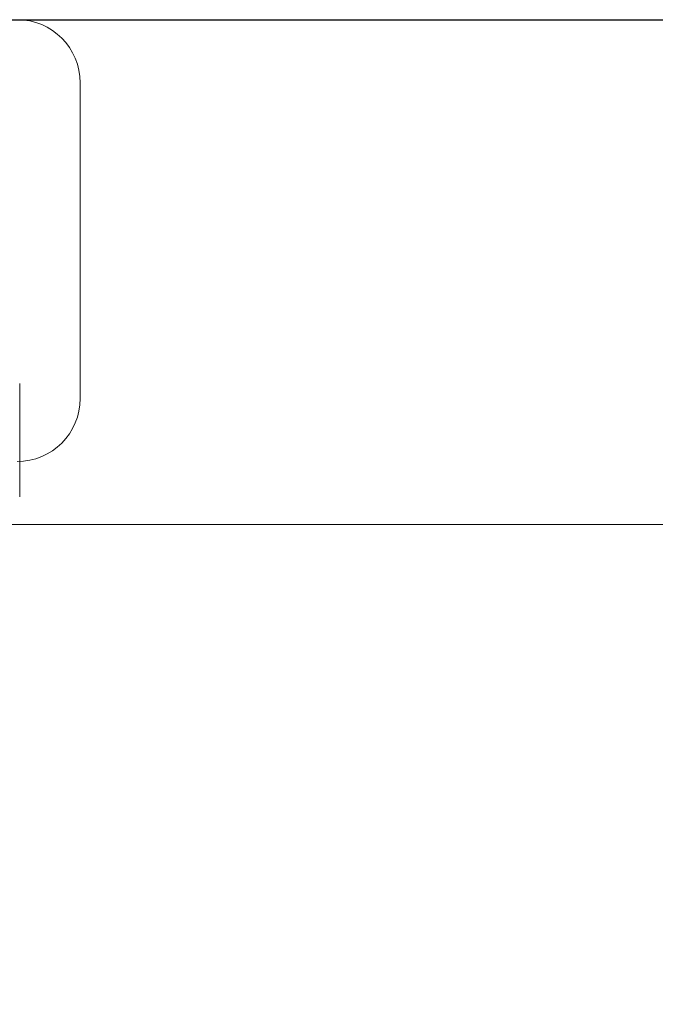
# Model space of a CAD drawing. Header units: millimetres. Extents: x 23192 to 177760, y -399809 to -79279.
# Tile 127 of 256: x 52095 to 52120, y -195465 to -195426. Entities that reach past the tile are written whole.
import ezdxf

# ---------------------------------------------------------------- set-up
doc = ezdxf.new("R2010")
doc.units = ezdxf.units.MM
doc.linetypes.add('HIDDEN2', pattern=[4.7625, 3.175, -1.5875])
doc.layers.get('0').update_dxf_attribs({"lineweight": 0})
doc.layers.add('!! 0_ Istn-sciany', color=3, linetype='Continuous', lineweight=30)
doc.layers.add('!! 2 ZABUDOWA GK-MDF', color=54, linetype='Continuous', lineweight=13)
doc.layers.add('!! 2_WYBURZENIA DO REMONTU', color=7, linetype='Continuous', lineweight=0, true_color=0x4d4d4d, plot=False)
doc.layers.add('!!_@ wypos sanit nd', color=7, linetype='Continuous', lineweight=0, plot=False)
doc.layers.add('Powierzchnia', color=140, linetype='Continuous', lineweight=5, plot=False)

# ---------------------------------------------------------------- blocks, each defined once
blk = doc.blocks.new('A$C351F644B')
blk.add_line((22.5, 15), (22.5, 2.5))
for centre, start, end in [((20, 15), 0, 90), ((20, 2.5), 270, 0)]:
    blk.add_arc(centre, 2.5, start, end)
blk = doc.blocks.new('A$Cff2eaf8b')
blk.add_lwpolyline([(0.20099, -0.02671), (0.20099, -0.0717)])

msp = doc.modelspace()

# ---------------------------------------------------------------- linework, layer by layer
at = {"layer": '!! 0_ Istn-sciany'}
msp.add_lwpolyline([(52030.71142, -195425.5883), (52144.71142, -195425.5883)], dxfattribs=at)
at = {"layer": '!! 2 ZABUDOWA GK-MDF'}
msp.add_lwpolyline([(52030.71142, -195445.5883), (52144.71142, -195445.5883)], dxfattribs=at)
at = {"layer": 'Powierzchnia'}
msp.add_lwpolyline([(52135.71142, -195425.5883), (52004.71142, -195425.5883), (52004.71142, -195587.5883), (52135.71142, -195587.5883)], close=True, dxfattribs=at)

# ---------------------------------------------------------------- block references
at = {"layer": '!! 2_WYBURZENIA DO REMONTU', "linetype": 'HIDDEN2', "ltscale": 3, "xscale": -1, "rotation": 180}
msp.add_blockref('A$C351F644B', (52074.71142, -195425.5883), dxfattribs=at)
at = {"layer": '!!_@ wypos sanit nd', "xscale": 100, "yscale": 100, "zscale": 100}
msp.add_blockref('A$Cff2eaf8b', (52074.71142, -195437.32131), dxfattribs=at)

doc.saveas('drawing.dxf')
